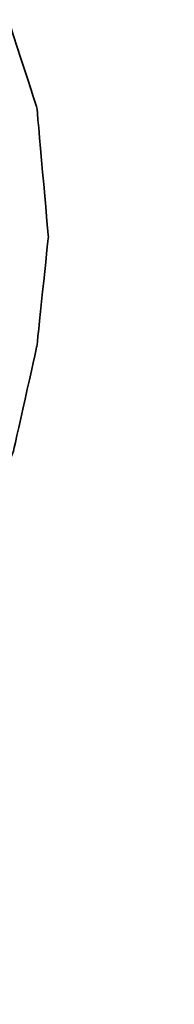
# Model space of a CAD drawing. Header units: millimetres. Extents: x 337 to 649, y 362 to 465.
# Tile 33 of 53: x 555.62 to 555.879, y 393.414 to 395.065. Entities that reach past the tile are written whole.
import ezdxf

# ---------------------------------------------------------------- set-up
doc = ezdxf.new("R2010")
doc.units = ezdxf.units.MM
doc.header["$LTSCALE"] = 0.15
doc.layers.add('DIM', color=4, linetype='CONTINUOUS')
doc.layers.add('layer 1', color=7, linetype='CONTINUOUS')

# ---------------------------------------------------------------- blocks, each defined once
blk = doc.blocks.new('TBI MOTION logo(完整正式版)')
at = {"layer": 'layer 1', "color": 22, "lineweight": 35}
blk.add_open_spline([(-64.65375, -6.863749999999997), (-64.65375, -6.863749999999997), (-64.84375, -7.296249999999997), (-64.84375, -7.296249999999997), (-64.84375, -7.296249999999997), (-64.84375, -7.296249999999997), (-64.86875, -7.34375), (-64.86875, -7.34375), (-64.86875, -7.34375), (-64.86875, -7.34375), (-64.86875, -7.36875), (-64.86875, -7.36875), (-64.86875, -7.36875), (-64.86875, -7.36875), (-65.15375, -7.653749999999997), (-65.15375, -7.653749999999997), (-65.15375, -7.653749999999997), (-65.15375, -7.653749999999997), (-65.17875, -7.653749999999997), (-65.17875, -7.653749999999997), (-65.17875, -7.653749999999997), (-65.17875, -7.653749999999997), (-65.20375, -7.678749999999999), (-65.20375, -7.678749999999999), (-65.20375, -7.678749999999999), (-65.20375, -7.678749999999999), (-65.58875, -7.871249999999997), (-65.58875, -7.871249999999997), (-65.58875, -7.871249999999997), (-65.58875, -7.871249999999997), (-65.63375, -7.871249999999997), (-65.63375, -7.871249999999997), (-65.63375, -7.871249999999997), (-65.63375, -7.871249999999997), (-65.65875, -7.893749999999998), (-65.65875, -7.893749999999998), (-65.65875, -7.893749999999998), (-65.65875, -7.893749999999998), (-66.09375, -7.943749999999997), (-66.09375, -7.943749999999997), (-66.09375, -7.943749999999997), (-66.09375, -7.943749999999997), (-66.11375, -7.943749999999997), (-66.11375, -7.943749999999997), (-66.11375, -7.943749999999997), (-66.11375, -7.943749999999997), (-66.16375, -7.943749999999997), (-66.16375, -7.943749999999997), (-66.16375, -7.943749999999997), (-66.16375, -7.943749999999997), (-66.30875, -7.943749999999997), (-66.30875, -7.943749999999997), (-66.30875, -7.943749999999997), (-66.30875, -7.943749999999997), (-66.69375, -7.943749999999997), (-66.69375, -7.943749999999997), (-66.69375, -7.943749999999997), (-66.69375, -7.943749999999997), (-67.07375, -7.943749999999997), (-67.07375, -7.943749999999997), (-67.07375, -7.943749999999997), (-67.07375, -7.943749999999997), (-67.12375, -7.943749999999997), (-67.12375, -7.943749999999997), (-67.12375, -7.943749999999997), (-67.12375, -7.943749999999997), (-67.12375, -7.966249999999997), (-67.12375, -7.966249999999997), (-67.12375, -7.966249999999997), (-67.12375, -7.966249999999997), (-67.14875, -7.991249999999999), (-67.14875, -7.991249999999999), (-67.14875, -7.991249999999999), (-67.14875, -7.991249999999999), (-67.24375, -8.34875), (-67.24375, -8.34875), (-67.24375, -8.34875), (-67.24375, -8.34875), (-67.31374999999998, -8.68625), (-67.31374999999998, -8.68625), (-67.31374999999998, -8.68625), (-67.31374999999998, -8.68625), (-67.26874999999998, -8.68625), (-67.26874999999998, -8.68625), (-67.26874999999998, -8.68625), (-67.26874999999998, -8.68625), (-67.07375, -8.68625), (-67.07375, -8.68625), (-67.07375, -8.68625), (-67.07375, -8.68625), (-66.54875, -8.68625), (-66.54875, -8.68625), (-66.54875, -8.68625), (-66.54875, -8.68625), (-65.82625, -8.68625), (-65.82625, -8.68625), (-65.82625, -8.68625), (-65.82625, -8.68625), (-65.01375, -8.68625), (-65.01375, -8.68625), (-65.01375, -8.68625), (-65.01375, -8.68625), (-64.05375, -8.68625), (-64.05375, -8.68625), (-64.05375, -8.68625), (-64.05375, -8.68625), (-62.08375, -8.68625), (-62.08375, -8.68625), (-62.08375, -8.68625), (-62.08375, -8.68625), (-60.06875, -8.68625), (-60.06875, -8.68625), (-60.06875, -8.68625), (-60.06875, -8.68625), (-59.10875, -8.68625), (-59.10875, -8.68625), (-59.10875, -8.68625), (-59.10875, -8.68625), (-58.29375, -8.68625), (-58.29375, -8.68625), (-58.29375, -8.68625), (-58.29375, -8.68625), (-57.57374999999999, -8.68625), (-57.57374999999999, -8.68625), (-57.57374999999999, -8.68625), (-57.57374999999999, -8.68625), (-57.04875, -8.68625), (-57.04875, -8.68625), (-57.04875, -8.68625), (-57.04875, -8.68625), (-56.85375, -8.68625), (-56.85375, -8.68625), (-56.85375, -8.68625), (-56.85375, -8.68625), (-56.70875, -8.68625), (-56.70875, -8.68625), (-56.70875, -8.68625), (-56.70875, -8.68625), (-56.61375, -8.68625), (-56.61375, -8.68625), (-56.61375, -8.68625), (-56.61375, -8.68625), (-56.56875, -8.68625), (-56.56875, -8.68625), (-56.56875, -8.68625), (-56.56875, -8.68625), (-55.65375, -8.638749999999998), (-55.65375, -8.638749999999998), (-55.65375, -8.638749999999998), (-55.65375, -8.638749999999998), (-54.76874999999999, -8.51875), (-54.76874999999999, -8.51875), (-54.76874999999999, -8.51875), (-54.76874999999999, -8.51875), (-53.90375, -8.30375), (-53.90375, -8.30375), (-53.90375, -8.30375), (-53.90375, -8.30375), (-53.08875, -8.03875), (-53.08875, -8.03875), (-53.08875, -8.03875), (-53.08875, -8.03875), (-52.34375, -7.653749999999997), (-52.34375, -7.653749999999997), (-52.34375, -7.653749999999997), (-52.34375, -7.653749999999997), (-51.69875, -7.296249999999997), (-51.69875, -7.296249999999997), (-51.69875, -7.296249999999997), (-51.69875, -7.296249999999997), (-51.21875, -6.911249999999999), (-51.21875, -6.911249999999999), (-51.21875, -6.911249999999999), (-51.21875, -6.911249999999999), (-50.83375, -6.50375), (-50.83375, -6.50375), (-50.83375, -6.50375), (-50.83375, -6.50375), (-50.44875, -5.94875), (-50.44875, -5.94875), (-50.44875, -5.94875), (-50.44875, -5.94875), (-50.13875, -5.303749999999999), (-50.13875, -5.303749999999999), (-50.13875, -5.303749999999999), (-50.13875, -5.303749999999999), (-49.99375, -4.653749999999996), (-49.99375, -4.653749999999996), (-49.99375, -4.653749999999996), (-49.99375, -4.653749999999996), (-49.92375, -3.98375), (-49.92375, -3.98375), (-49.92375, -3.98375), (-49.92375, -3.98375), (-49.99375, -3.19374), (-49.99375, -3.19374), (-49.99375, -3.19374), (-49.99375, -3.19374), (-50.23374, -2.44874), (-50.23374, -2.44874), (-50.23374, -2.44874), (-50.23374, -2.44874), (-50.59375, -1.87374), (-50.59375, -1.87374), (-50.59375, -1.87374), (-50.59375, -1.87374), (-51.09875, -1.31874), (-51.09875, -1.31874), (-51.09875, -1.31874), (-51.09875, -1.31874), (-51.74375, -0.81875), (-51.74375, -0.81875), (-51.74375, -0.81875), (-51.74375, -0.81875), (-52.53875, -0.48125), (-52.53875, -0.48125), (-52.53875, -0.48125), (-52.53875, -0.48125), (-53.47375, -0.21875), (-53.47375, -0.21875), (-53.47375, -0.21875), (-53.47375, -0.21875), (-54.52875, -0.04874), (-54.52875, -0.04874), (-54.52875, -0.04874), (-54.52875, -0.04874), (-55.65375, 0.12125), (-55.65375, 0.12125), (-55.65375, 0.12125), (-55.65375, 0.12125), (-54.50375, 0.28624), (-54.50375, 0.28624), (-54.50375, 0.28624), (-54.50375, 0.28624), (-53.83375, 0.38124), (-53.83375, 0.38124), (-53.83375, 0.38124), (-53.83375, 0.38124), (-53.18375, 0.50125), (-53.18375, 0.50125), (-53.18375, 0.50125), (-53.18375, 0.50125), (-52.55875, 0.6687400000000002), (-52.55875, 0.6687400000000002), (-52.55875, 0.6687400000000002), (-52.55875, 0.6687400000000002), (-52.03375, 0.86124), (-52.03375, 0.86124), (-52.03375, 0.86124), (-52.03375, 0.86124), (-51.50374, 1.031239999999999), (-51.50374, 1.031239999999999), (-51.50374, 1.031239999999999), (-51.50374, 1.031239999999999), (-51.09875, 1.271249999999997), (-51.09875, 1.271249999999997), (-51.09875, 1.271249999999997), (-51.09875, 1.271249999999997), (-50.71374999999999, 1.48624), (-50.71374999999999, 1.48624), (-50.71374999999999, 1.48624), (-50.71374999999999, 1.48624), (-50.37625, 1.77625), (-50.37625, 1.77625), (-50.37625, 1.77625), (-50.37625, 1.77625), (-49.82375, 2.37625), (-49.82375, 2.37625), (-49.82375, 2.37625), (-49.82375, 2.37625), (-49.41875, 2.996249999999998), (-49.41875, 2.996249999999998), (-49.41875, 2.996249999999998), (-49.41875, 2.996249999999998), (-49.22375, 3.766249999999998), (-49.22375, 3.766249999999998), (-49.22375, 3.766249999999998), (-49.22375, 3.766249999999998), (-49.15375, 4.50874), (-49.15375, 4.50874), (-49.15375, 4.50874), (-49.15375, 4.50874), (-49.20374999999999, 5.251249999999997), (-49.20374999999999, 5.251249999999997), (-49.20374999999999, 5.251249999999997), (-49.20374999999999, 5.251249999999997), (-49.41875, 5.926249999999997), (-49.41875, 5.926249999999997), (-49.41875, 5.926249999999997), (-49.41875, 5.926249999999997), (-49.77875, 6.47625), (-49.77875, 6.47625), (-49.77875, 6.47625), (-49.77875, 6.47625), (-50.33125, 7.026239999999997), (-50.33125, 7.026239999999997), (-50.33125, 7.026239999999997), (-50.33125, 7.026239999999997), (-51.00125, 7.43625), (-51.00125, 7.43625), (-51.00125, 7.43625), (-51.00125, 7.43625), (-51.79375, 7.72625), (-51.79375, 7.72625), (-51.79375, 7.72625), (-51.79375, 7.72625), (-52.72874999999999, 7.891239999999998), (-52.72874999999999, 7.891239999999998), (-52.72874999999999, 7.891239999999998), (-52.72874999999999, 7.891239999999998), (-53.83375, 7.98625), (-53.83375, 7.98625), (-53.83375, 7.98625), (-53.83375, 7.98625), (-53.92875, 7.98625), (-53.92875, 7.98625), (-53.92875, 7.98625), (-53.92875, 7.98625), (-54.26375, 7.98625), (-54.26375, 7.98625), (-54.26375, 7.98625), (-54.26375, 7.98625), (-54.74375, 7.98625), (-54.74375, 7.98625), (-54.74375, 7.98625), (-54.74375, 7.98625), (-55.36875, 7.98625), (-55.36875, 7.98625), (-55.36875, 7.98625), (-55.36875, 7.98625), (-56.13375, 7.98625), (-56.13375, 7.98625), (-56.13375, 7.98625), (-56.13375, 7.98625), (-56.94874999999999, 7.98625), (-56.94874999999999, 7.98625), (-56.94874999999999, 7.98625), (-56.94874999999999, 7.98625), (-58.77625, 7.98625), (-58.77625, 7.98625), (-58.77625, 7.98625), (-58.77625, 7.98625), (-60.59875, 7.98625), (-60.59875, 7.98625), (-60.59875, 7.98625), (-60.59875, 7.98625), (-61.41375, 7.98625), (-61.41375, 7.98625), (-61.41375, 7.98625), (-61.41375, 7.98625), (-62.17875, 7.98625), (-62.17875, 7.98625), (-62.17875, 7.98625), (-62.17875, 7.98625), (-62.80375, 7.98625), (-62.80375, 7.98625), (-62.80375, 7.98625), (-62.80375, 7.98625), (-63.30625, 7.98625), (-63.30625, 7.98625), (-63.30625, 7.98625), (-63.30625, 7.98625), (-63.57375, 7.98625), (-63.57375, 7.98625), (-63.57375, 7.98625), (-63.57375, 7.98625), (-63.57375, 7.96375), (-63.57375, 7.96375), (-63.57375, 7.96375), (-63.57375, 7.96375), (-63.59875, 7.94125), (-63.59875, 7.94125), (-63.59875, 7.94125), (-63.59875, 7.94125), (-63.69375, 7.55625), (-63.69375, 7.55625), (-63.69375, 7.55625), (-63.69375, 7.55625), (-63.76375, 7.246239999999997), (-63.76375, 7.246239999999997), (-63.76375, 7.246239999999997), (-63.76375, 7.246239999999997), (-63.23875000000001, 7.246239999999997), (-63.23875000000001, 7.246239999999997), (-63.23875000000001, 7.246239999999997), (-63.23875000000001, 7.246239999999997), (-62.75875, 7.246239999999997), (-62.75875, 7.246239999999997), (-62.75875, 7.246239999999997), (-62.75875, 7.246239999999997), (-62.61124999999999, 7.246239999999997), (-62.61124999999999, 7.246239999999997), (-62.61124999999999, 7.246239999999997), (-62.61124999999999, 7.246239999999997), (-62.56624999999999, 7.246239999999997), (-62.56624999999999, 7.246239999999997), (-62.56624999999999, 7.246239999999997), (-62.56624999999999, 7.246239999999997), (-62.22875, 7.246239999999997), (-62.22875, 7.246239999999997), (-62.22875, 7.246239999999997), (-62.22875, 7.246239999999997), (-62.20375, 7.246239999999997), (-62.20375, 7.246239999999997), (-62.20375, 7.246239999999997), (-62.20375, 7.246239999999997), (-62.17875, 7.21875), (-62.17875, 7.21875), (-62.17875, 7.21875), (-62.17875, 7.21875), (-61.96374999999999, 7.171249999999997), (-61.96374999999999, 7.171249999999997), (-61.96374999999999, 7.171249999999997), (-61.96374999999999, 7.171249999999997), (-61.72375, 7.126239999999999), (-61.72375, 7.126239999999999), (-61.72375, 7.126239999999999), (-61.72375, 7.126239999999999), (-61.70374999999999, 7.126239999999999), (-61.70374999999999, 7.126239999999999), (-61.70374999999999, 7.126239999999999), (-61.70374999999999, 7.126239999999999), (-61.55875, 7.076239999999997), (-61.55875, 7.076239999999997), (-61.55875, 7.076239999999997), (-61.55875, 7.076239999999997), (-61.50875, 7.076239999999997), (-61.50875, 7.076239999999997), (-61.50875, 7.076239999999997), (-61.50875, 7.076239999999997), (-61.48375, 7.026239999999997), (-61.48375, 7.026239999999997), (-61.48375, 7.026239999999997), (-61.48375, 7.026239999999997), (-61.31875, 6.83375), (-61.31875, 6.83375), (-61.31875, 6.83375), (-61.31875, 6.83375), (-61.29375, 6.81125), (-61.29375, 6.81125), (-61.29375, 6.81125), (-61.29375, 6.81125), (-61.29375, 6.786249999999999), (-61.29375, 6.786249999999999), (-61.29375, 6.786249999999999), (-61.29375, 6.786249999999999), (-61.19875, 6.50124), (-61.19875, 6.50124), (-61.19875, 6.50124), (-61.19875, 6.50124), (-61.17375, 6.45124), (-61.17375, 6.45124), (-61.17375, 6.45124), (-61.17375, 6.45124), (-61.19875, 6.40625), (-61.19875, 6.40625), (-61.19875, 6.40625), (-61.19875, 6.40625), (-61.26875, 5.99624), (-61.26875, 5.99624), (-61.26875, 5.99624), (-61.26875, 5.99624), (-61.26875, 5.85125), (-61.26875, 5.85125), (-61.26875, 5.85125), (-61.26875, 5.85125), (-61.26875, 5.826249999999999), (-61.26875, 5.826249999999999), (-61.26875, 5.826249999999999), (-61.26875, 5.826249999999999), (-61.29375, 5.80625), (-61.29375, 5.80625), (-61.29375, 5.80625), (-61.29375, 5.80625), (-61.34125, 5.661249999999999), (-61.34125, 5.661249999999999), (-61.34125, 5.661249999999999), (-61.34125, 5.661249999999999), (-61.41375, 5.44625), (-61.41375, 5.44625), (-61.41375, 5.44625), (-61.41375, 5.44625), (-61.48375, 5.15625), (-61.48375, 5.15625), (-61.48375, 5.15625), (-61.48375, 5.15625), (-61.58375, 4.82124), (-61.58375, 4.82124), (-61.58375, 4.82124), (-61.58375, 4.82124), (-61.79875, 4.00375), (-61.79875, 4.00375), (-61.79875, 4.00375), (-61.79875, 4.00375), (-62.05875, 2.996249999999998), (-62.05875, 2.996249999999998), (-62.05875, 2.996249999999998), (-62.05875, 2.996249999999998), (-62.34875, 1.916249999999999), (-62.34875, 1.916249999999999), (-62.34875, 1.916249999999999), (-62.34875, 1.916249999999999), (-62.97375, -0.41124), (-62.97375, -0.41124), (-62.97375, -0.41124), (-62.97375, -0.41124), (-63.59875, -2.75875), (-63.59875, -2.75875), (-63.59875, -2.75875), (-63.59875, -2.75875), (-63.88374999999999, -3.863739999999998), (-63.88374999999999, -3.863739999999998), (-63.88374999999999, -3.863739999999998), (-63.88374999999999, -3.863739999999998), (-64.14875, -4.823739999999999), (-64.14875, -4.823739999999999), (-64.14875, -4.823739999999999), (-64.14875, -4.823739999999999), (-64.36375, -5.64125), (-64.36375, -5.64125), (-64.36375, -5.64125), (-64.36375, -5.64125), (-64.43625, -5.97625), (-64.43625, -5.97625), (-64.43625, -5.97625), (-64.43625, -5.97625), (-64.50875, -6.286249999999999), (-64.50875, -6.286249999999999), (-64.50875, -6.286249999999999), (-64.50875, -6.286249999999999), (-64.50875, -6.308749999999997), (-64.50875, -6.308749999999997), (-64.50875, -6.308749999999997), (-64.50875, -6.308749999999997), (-64.57875, -6.50375), (-64.57875, -6.50375), (-64.57875, -6.50375), (-64.57875, -6.50375), (-64.62875, -6.69625), (-64.62875, -6.69625), (-64.62875, -6.69625), (-64.62875, -6.69625), (-64.62875, -6.768749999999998), (-64.62875, -6.768749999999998), (-64.62875, -6.768749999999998), (-64.62875, -6.768749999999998), (-64.62875, -6.813749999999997), (-64.62875, -6.813749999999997), (-64.62875, -6.813749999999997), (-64.62875, -6.813749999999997), (-64.62875, -6.83875), (-64.62875, -6.83875), (-64.62875, -6.83875), (-64.62875, -6.83875), (-64.65375, -6.863749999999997), (-64.65375, -6.863749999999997)], degree=3, knots=[0, 0, 0, 0, 0.0071942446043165, 0.0071942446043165, 0.0071942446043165, 0.0071942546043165, 0.0143884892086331, 0.0143884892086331, 0.0143884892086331, 0.0143884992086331, 0.0215827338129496, 0.0215827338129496, 0.0215827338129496, 0.0215827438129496, 0.0287769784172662, 0.0287769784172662, 0.0287769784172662, 0.0287769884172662, 0.0359712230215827, 0.0359712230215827, 0.0359712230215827, 0.0359712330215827, 0.0431654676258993, 0.0431654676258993, 0.0431654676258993, 0.0431654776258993, 0.0503597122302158, 0.0503597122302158, 0.0503597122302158, 0.0503597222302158, 0.0575539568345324, 0.0575539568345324, 0.0575539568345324, 0.0575539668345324, 0.0647482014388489, 0.0647482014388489, 0.0647482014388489, 0.0647482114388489, 0.0719424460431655, 0.0719424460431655, 0.0719424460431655, 0.0719424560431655, 0.079136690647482, 0.079136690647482, 0.079136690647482, 0.079136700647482, 0.0863309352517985, 0.0863309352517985, 0.0863309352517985, 0.0863309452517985, 0.0935251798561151, 0.0935251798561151, 0.0935251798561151, 0.0935251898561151, 0.1007194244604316, 0.1007194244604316, 0.1007194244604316, 0.1007194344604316, 0.1079136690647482, 0.1079136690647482, 0.1079136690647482, 0.1079136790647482, 0.1151079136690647, 0.1151079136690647, 0.1151079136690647, 0.1151079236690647, 0.1223021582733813, 0.1223021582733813, 0.1223021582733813, 0.1223021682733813, 0.1294964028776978, 0.1294964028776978, 0.1294964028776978, 0.1294964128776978, 0.1366906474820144, 0.1366906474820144, 0.1366906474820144, 0.1366906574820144, 0.1438848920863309, 0.1438848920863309, 0.1438848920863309, 0.1438849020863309, 0.1510791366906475, 0.1510791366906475, 0.1510791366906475, 0.1510791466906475, 0.158273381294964, 0.158273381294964, 0.158273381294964, 0.158273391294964, 0.1654676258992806, 0.1654676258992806, 0.1654676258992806, 0.1654676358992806, 0.1726618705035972, 0.1726618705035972, 0.1726618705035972, 0.1726618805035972, 0.1798561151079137, 0.1798561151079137, 0.1798561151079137, 0.1798561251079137, 0.1870503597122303, 0.1870503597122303, 0.1870503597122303, 0.1870503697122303, 0.1942446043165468, 0.1942446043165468, 0.1942446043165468, 0.1942446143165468, 0.2014388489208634, 0.2014388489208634, 0.2014388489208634, 0.2014388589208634, 0.2086330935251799, 0.2086330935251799, 0.2086330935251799, 0.2086331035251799, 0.2158273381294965, 0.2158273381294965, 0.2158273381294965, 0.2158273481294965, 0.2230215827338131, 0.2230215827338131, 0.2230215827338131, 0.2230215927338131, 0.2302158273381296, 0.2302158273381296, 0.2302158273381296, 0.2302158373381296, 0.2374100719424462, 0.2374100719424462, 0.2374100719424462, 0.2374100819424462, 0.2446043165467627, 0.2446043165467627, 0.2446043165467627, 0.2446043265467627, 0.2517985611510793, 0.2517985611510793, 0.2517985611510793, 0.2517985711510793, 0.2589928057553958, 0.2589928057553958, 0.2589928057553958, 0.2589928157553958, 0.2661870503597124, 0.2661870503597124, 0.2661870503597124, 0.2661870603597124, 0.273381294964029, 0.273381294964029, 0.273381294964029, 0.273381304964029, 0.2805755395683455, 0.2805755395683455, 0.2805755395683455, 0.2805755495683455, 0.2877697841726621, 0.2877697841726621, 0.2877697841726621, 0.2877697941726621, 0.2949640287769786, 0.2949640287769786, 0.2949640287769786, 0.2949640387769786, 0.3021582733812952, 0.3021582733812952, 0.3021582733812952, 0.3021582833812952, 0.3093525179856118, 0.3093525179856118, 0.3093525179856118, 0.3093525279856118, 0.3165467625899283, 0.3165467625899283, 0.3165467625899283, 0.3165467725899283, 0.3237410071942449, 0.3237410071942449, 0.3237410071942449, 0.3237410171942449, 0.3309352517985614, 0.3309352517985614, 0.3309352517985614, 0.3309352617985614, 0.338129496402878, 0.338129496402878, 0.338129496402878, 0.338129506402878, 0.3453237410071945, 0.3453237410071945, 0.3453237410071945, 0.3453237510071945, 0.3525179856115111, 0.3525179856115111, 0.3525179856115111, 0.3525179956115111, 0.3597122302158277, 0.3597122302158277, 0.3597122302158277, 0.3597122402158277, 0.3669064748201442, 0.3669064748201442, 0.3669064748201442, 0.3669064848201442, 0.3741007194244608, 0.3741007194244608, 0.3741007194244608, 0.3741007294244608, 0.3812949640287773, 0.3812949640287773, 0.3812949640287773, 0.3812949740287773, 0.3884892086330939, 0.3884892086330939, 0.3884892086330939, 0.3884892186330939, 0.3956834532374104, 0.3956834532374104, 0.3956834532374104, 0.3956834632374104, 0.4028776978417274, 0.4028776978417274, 0.4028776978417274, 0.4028777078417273, 0.4100719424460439, 0.4100719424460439, 0.4100719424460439, 0.4100719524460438, 0.4172661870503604, 0.4172661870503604, 0.4172661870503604, 0.4172661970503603, 0.4244604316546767, 0.4244604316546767, 0.4244604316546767, 0.4244604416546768, 0.4316546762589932, 0.4316546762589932, 0.4316546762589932, 0.4316546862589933, 0.4388489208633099, 0.4388489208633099, 0.4388489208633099, 0.4388489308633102, 0.4460431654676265, 0.4460431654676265, 0.4460431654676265, 0.4460431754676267, 0.453237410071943, 0.453237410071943, 0.453237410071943, 0.4532374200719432, 0.4604316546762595, 0.4604316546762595, 0.4604316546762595, 0.4604316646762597, 0.467625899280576, 0.467625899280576, 0.467625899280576, 0.467625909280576, 0.4748201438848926, 0.4748201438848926, 0.4748201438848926, 0.4748201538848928, 0.4820143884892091, 0.4820143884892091, 0.4820143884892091, 0.4820143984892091, 0.4892086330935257, 0.4892086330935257, 0.4892086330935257, 0.4892086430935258, 0.4964028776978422, 0.4964028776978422, 0.4964028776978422, 0.4964028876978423, 0.5035971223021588, 0.5035971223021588, 0.5035971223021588, 0.5035971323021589, 0.5107913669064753, 0.5107913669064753, 0.5107913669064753, 0.5107913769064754, 0.5179856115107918, 0.5179856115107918, 0.5179856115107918, 0.5179856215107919, 0.5251798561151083, 0.5251798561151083, 0.5251798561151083, 0.5251798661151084, 0.5323741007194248, 0.5323741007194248, 0.5323741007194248, 0.5323741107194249, 0.5395683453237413, 0.5395683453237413, 0.5395683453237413, 0.5395683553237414, 0.5467625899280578, 0.5467625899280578, 0.5467625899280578, 0.5467625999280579, 0.5539568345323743, 0.5539568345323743, 0.5539568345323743, 0.5539568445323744, 0.5611510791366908, 0.5611510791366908, 0.5611510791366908, 0.5611510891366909, 0.5683453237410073, 0.5683453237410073, 0.5683453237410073, 0.5683453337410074, 0.5755395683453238, 0.5755395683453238, 0.5755395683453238, 0.5755395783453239, 0.5827338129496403, 0.5827338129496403, 0.5827338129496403, 0.5827338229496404, 0.5899280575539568, 0.5899280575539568, 0.5899280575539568, 0.5899280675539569, 0.5971223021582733, 0.5971223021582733, 0.5971223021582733, 0.5971223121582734, 0.60431654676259, 0.60431654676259, 0.60431654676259, 0.6043165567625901, 0.6115107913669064, 0.6115107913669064, 0.6115107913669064, 0.6115108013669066, 0.618705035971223, 0.618705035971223, 0.618705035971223, 0.6187050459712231, 0.6258992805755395, 0.6258992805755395, 0.6258992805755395, 0.6258992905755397, 0.633093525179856, 0.633093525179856, 0.633093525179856, 0.6330935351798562, 0.6402877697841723, 0.6402877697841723, 0.6402877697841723, 0.6402877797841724, 0.6474820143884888, 0.6474820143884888, 0.6474820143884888, 0.6474820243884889, 0.6546762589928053, 0.6546762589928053, 0.6546762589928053, 0.6546762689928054, 0.6618705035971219, 0.6618705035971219, 0.6618705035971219, 0.6618705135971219, 0.6690647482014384, 0.6690647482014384, 0.6690647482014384, 0.6690647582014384, 0.6762589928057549, 0.6762589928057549, 0.6762589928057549, 0.6762590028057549, 0.6834532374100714, 0.6834532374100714, 0.6834532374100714, 0.6834532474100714, 0.6906474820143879, 0.6906474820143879, 0.6906474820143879, 0.6906474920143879, 0.6978417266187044, 0.6978417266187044, 0.6978417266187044, 0.6978417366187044, 0.7050359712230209, 0.7050359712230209, 0.7050359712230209, 0.7050359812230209, 0.7122302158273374, 0.7122302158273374, 0.7122302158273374, 0.7122302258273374, 0.7194244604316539, 0.7194244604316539, 0.7194244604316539, 0.7194244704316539, 0.7266187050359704, 0.7266187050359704, 0.7266187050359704, 0.7266187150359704, 0.7338129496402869, 0.7338129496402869, 0.7338129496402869, 0.7338129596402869, 0.7410071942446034, 0.7410071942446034, 0.7410071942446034, 0.7410072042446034, 0.7482014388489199, 0.7482014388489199, 0.7482014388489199, 0.7482014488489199, 0.7553956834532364, 0.7553956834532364, 0.7553956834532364, 0.7553956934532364, 0.7625899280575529, 0.7625899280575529, 0.7625899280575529, 0.7625899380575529, 0.7697841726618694, 0.7697841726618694, 0.7697841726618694, 0.7697841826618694, 0.7769784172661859, 0.7769784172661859, 0.7769784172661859, 0.7769784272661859, 0.7841726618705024, 0.7841726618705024, 0.7841726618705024, 0.7841726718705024, 0.7913669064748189, 0.7913669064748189, 0.7913669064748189, 0.7913669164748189, 0.7985611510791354, 0.7985611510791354, 0.7985611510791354, 0.7985611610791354, 0.8057553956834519, 0.8057553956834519, 0.8057553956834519, 0.8057554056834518, 0.8129496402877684, 0.8129496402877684, 0.8129496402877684, 0.8129496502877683, 0.8201438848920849, 0.8201438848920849, 0.8201438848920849, 0.820143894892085, 0.8273381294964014, 0.8273381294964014, 0.8273381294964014, 0.8273381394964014, 0.8345323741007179, 0.8345323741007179, 0.8345323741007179, 0.834532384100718, 0.8417266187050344, 0.8417266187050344, 0.8417266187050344, 0.8417266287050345, 0.8489208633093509, 0.8489208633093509, 0.8489208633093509, 0.848920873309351, 0.8561151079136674, 0.8561151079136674, 0.8561151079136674, 0.8561151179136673, 0.8633093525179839, 0.8633093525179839, 0.8633093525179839, 0.8633093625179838, 0.8705035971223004, 0.8705035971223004, 0.8705035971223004, 0.8705036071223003, 0.8776978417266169, 0.8776978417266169, 0.8776978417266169, 0.8776978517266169, 0.8848920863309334, 0.8848920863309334, 0.8848920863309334, 0.8848920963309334, 0.8920863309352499, 0.8920863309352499, 0.8920863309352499, 0.8920863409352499, 0.8992805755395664, 0.8992805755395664, 0.8992805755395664, 0.8992805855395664, 0.9064748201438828, 0.9064748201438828, 0.9064748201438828, 0.9064748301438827, 0.9136690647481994, 0.9136690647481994, 0.9136690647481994, 0.9136690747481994, 0.9208633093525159, 0.9208633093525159, 0.9208633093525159, 0.9208633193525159, 0.9280575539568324, 0.9280575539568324, 0.9280575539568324, 0.9280575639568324, 0.9352517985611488, 0.9352517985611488, 0.9352517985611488, 0.9352518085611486, 0.9424460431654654, 0.9424460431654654, 0.9424460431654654, 0.9424460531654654, 0.9496402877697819, 0.9496402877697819, 0.9496402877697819, 0.9496402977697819, 0.9568345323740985, 0.9568345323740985, 0.9568345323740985, 0.9568345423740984, 0.9640287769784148, 0.9640287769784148, 0.9640287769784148, 0.9640287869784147, 0.9712230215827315, 0.9712230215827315, 0.9712230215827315, 0.9712230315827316, 0.978417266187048, 0.978417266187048, 0.978417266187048, 0.9784172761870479, 0.9856115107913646, 0.9856115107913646, 0.9856115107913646, 0.9856115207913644, 0.9928057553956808, 0.9928057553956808, 0.9928057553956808, 0.9928057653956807, 1, 1, 1, 1], dxfattribs=at)

msp = doc.modelspace()

# ---------------------------------------------------------------- block references
at = {"layer": 'DIM', "color": 7, "xscale": 0.2736514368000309, "yscale": 0.2736514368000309, "zscale": 0.2736514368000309}
msp.add_blockref('TBI MOTION logo(完整正式版)', (569.3298963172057, 395.7911459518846), dxfattribs=at)

doc.saveas('drawing.dxf')
